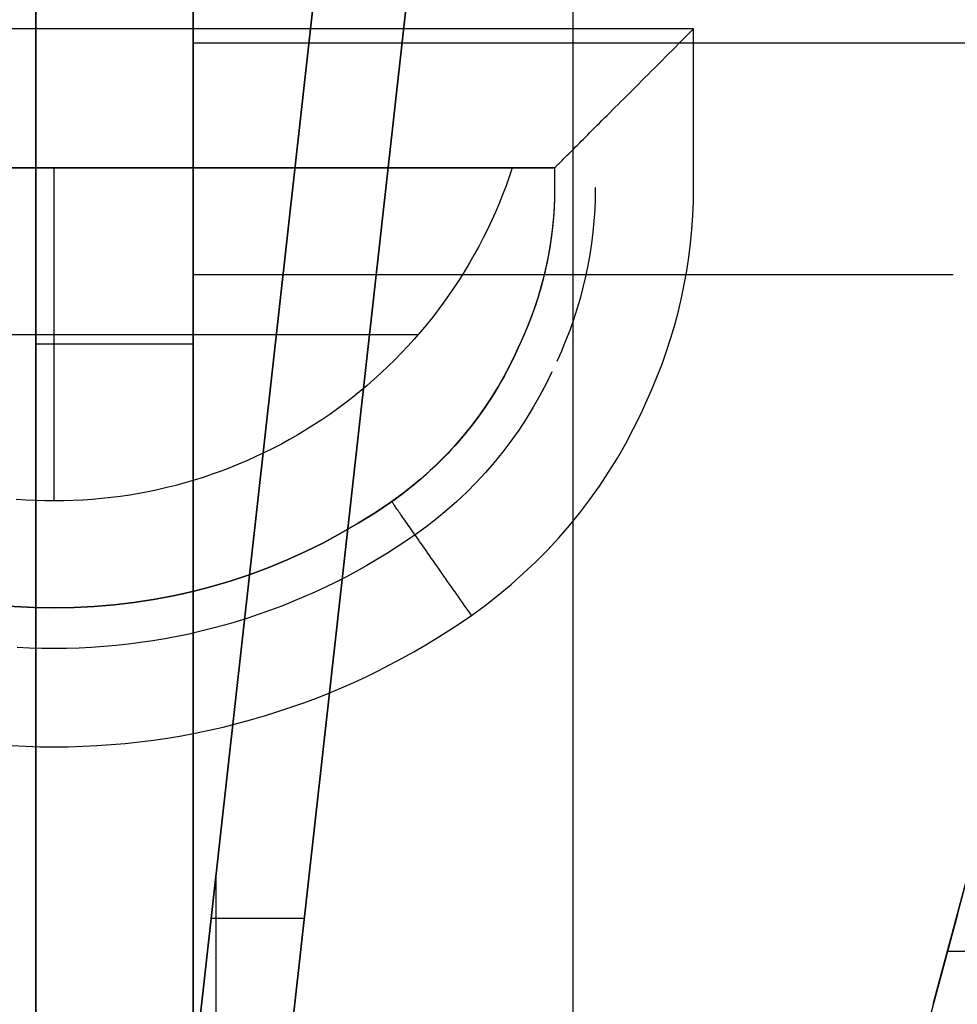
# Model space of a CAD drawing. Header units: millimetres. Extents: x -88 to 88, y -12 to 103.
# Tile 10 of 256: x -67.19 to -64.62, y 3.77 to 6.47. Entities that reach past the tile are written whole.
import ezdxf

# ---------------------------------------------------------------- set-up
doc = ezdxf.new("R2010")
doc.units = ezdxf.units.MM
doc.layers.add('Default', color=7, linetype='Continuous', true_color=0x000000)

msp = doc.modelspace()

# ---------------------------------------------------------------- linework, layer by layer
at = {"layer": 'Default', "color": 254, "true_color": 0xcad1ee, "extrusion": (1, 3.06519e-11, -1.77732e-21)}
msp.add_lwpolyline([(12.4398, 4.8028), (1.3908, 4.8028)], dxfattribs=at)
at = {"layer": 'Default', "color": 254, "true_color": 0xcad1ee, "extrusion": (1, 0, 0)}
for points in [[(10.6618, -2.5124), (2.1528, -2.5124)], [(9.3918, 4.3202), (2.1528, 4.3202)], [(6.0644, -5.281), (6.0646, -5.268), (6.0653, -5.255), (6.0664, -5.242), (6.0679, -5.2291), (6.0699, -5.2163), (6.0724, -5.2035), (6.0752, -5.1908), (6.0785, -5.1782), (6.0822, -5.1657), (6.0864, -5.1534), (6.091, -5.1412), (6.0959, -5.1292), (6.1013, -5.1174), (6.1071, -5.1057), (6.1133, -5.0943), (6.1199, -5.083), (6.1268, -5.072), (6.1341, -5.0613), (6.1418, -5.0508), (6.1498, -5.0406), (6.1582, -5.0306), (6.1669, -5.0209), (6.176, -5.0116), (6.1853, -5.0026), (6.195, -4.9938), (6.2049, -4.9855), (6.2152, -4.9774), (6.2257, -4.9697), (6.2364, -4.9624), (6.2474, -4.9555), (6.2587, -4.9489), (6.2701, -4.9427), (6.2818, -4.9369), (6.2936, -4.9315), (6.3056, -4.9266), (6.3178, -4.922), (6.3301, -4.9179), (6.3426, -4.9141), (6.3552, -4.9108), (6.3679, -4.908), (6.3807, -4.9055), (6.3935, -4.9035), (6.4064, -4.902), (6.4194, -4.9009), (6.4324, -4.9002), (6.4454, -4.9)], [(6.0644, -8.3798), (6.0644, -5.281)], [(6.0373, -8.1735), (6.0373, -5.281)], [(6.0102, -5.281), (6.0102, -8.1594)], [(5.7977, -0.3534), (5.7977, 2.1866)], [(5.5666, -5.281), (5.5666, -7.9654)], [(4.8579, -7.8718), (5.1512, -8.3798)], [(4.8579, -7.8718), (4.8579, -5.281)], [(4.8579, -7.8718), (4.8579, -5.281)], [(4.134, 1.8564), (4.134, 0.0784)], [(4.1058, 0.0784), (4.1058, 1.8564)], [(3.9906, -2.5124), (3.9906, -4.1588)]]:
    msp.add_lwpolyline(points, dxfattribs=at)
at = {"layer": 'Default', "color": 254, "true_color": 0xcad1ee}
for points in [[(-67.147, 9.7728), (-67.147, 1.8226)], [(-67.147, 1.8226), (-67.147, 9.7728)], [(-67.147, 9.7728), (-67.147, 1.8226)], [(-66.7152, 9.7728), (-66.7152, 2.1528)], [(-66.7152, 2.1528), (-66.7152, 9.7728)], [(-66.7152, 2.1528), (-66.7152, 9.3918)], [(-65.6738, 2.1528), (-65.6738, 9.3918)], [(-66.9692, 1.2892), (-66.3342, 6.9788)], [(-66.3342, 6.9788), (-66.9692, 1.2892)], [(-66.9692, 1.2892), (-66.3342, 6.9788)], [(-66.0817, 6.9506), (-66.7167, 1.261)], [(-66.7167, 1.261), (-66.0817, 6.9506)], [(-66.0817, 6.9506), (-66.7167, 1.261)], [(-65.3436, 6.4454), (-68.6202, 6.4454)], [(-65.3436, 6.0102), (-65.3436, 6.4454)], [(-66.7152, 6.4073), (-64.5689, 6.4073)], [(-68.4678, 6.0644), (-65.7246, 6.0644)], [(-65.7246, 6.0644), (-68.4678, 6.0644)], [(-68.4678, 6.0644), (-65.7246, 6.0644)], [(-68.3516, 6.0644), (-65.8407, 6.0644)], [(-65.8407, 6.0644), (-65.849, 6.0396), (-65.8578, 6.0151), (-65.8671, 5.9907), (-65.8768, 5.9666), (-65.887, 5.9427), (-65.8977, 5.919), (-65.9088, 5.8955), (-65.9204, 5.8723), (-65.9324, 5.8493), (-65.9448, 5.8266), (-65.9577, 5.8041), (-65.971, 5.7819), (-65.9848, 5.76), (-65.9989, 5.7383), (-66.0135, 5.717), (-66.0285, 5.6959), (-66.0439, 5.6751), (-66.0597, 5.6546), (-66.0759, 5.6345), (-66.0925, 5.6146), (-66.1094, 5.5951), (-66.1268, 5.5759), (-66.1445, 5.557), (-66.1626, 5.5385), (-66.181, 5.5204), (-66.1998, 5.5026), (-66.219, 5.4851), (-66.2385, 5.4681), (-66.2584, 5.4514), (-66.2786, 5.4351), (-66.2991, 5.4192), (-66.3199, 5.4036), (-66.3411, 5.3885), (-66.3625, 5.3739), (-66.3843, 5.3597), (-66.4062, 5.3459), (-66.4284, 5.3325), (-66.4509, 5.3197), (-66.4736, 5.3072), (-66.4966, 5.2952), (-66.5198, 5.2837), (-66.5432, 5.2726), (-66.5668, 5.262), (-66.5907, 5.2519), (-66.6147, 5.2422), (-66.639, 5.2329), (-66.6634, 5.2242), (-66.6881, 5.2159), (-66.7128, 5.2081), (-66.7377, 5.2008), (-66.7627, 5.1939), (-66.7878, 5.1876), (-66.8129, 5.1818), (-66.8382, 5.1765), (-66.8635, 5.1717), (-66.889, 5.1674), (-66.9146, 5.1637), (-66.9402, 5.1604), (-66.966, 5.1576), (-66.9918, 5.1553), (-67.0178, 5.1535), (-67.0438, 5.1522), (-67.0699, 5.1515), (-67.0962, 5.1512)], [(-67.0962, 5.1512), (-67.0962, 6.0644)], [(-65.7246, 6.0644), (-65.7246, 6.0102)], [(-65.7246, 6.0644), (-65.7246, 6.0102)], [(-65.7246, 6.0102), (-65.725, 5.9827), (-65.7261, 5.9551), (-65.7279, 5.9275), (-65.7306, 5.8999), (-65.734, 5.8724), (-65.7381, 5.8449), (-65.743, 5.8176), (-65.7487, 5.7903), (-65.7551, 5.7633), (-65.7622, 5.7364), (-65.77, 5.7097), (-65.7786, 5.6833), (-65.7879, 5.6572), (-65.7978, 5.6314), (-65.8085, 5.606), (-65.8198, 5.5808)], [(-65.7246, 6.0102), (-65.7251, 5.9761), (-65.7269, 5.9421), (-65.7297, 5.9081), (-65.7337, 5.8742), (-65.7389, 5.8405), (-65.7451, 5.807), (-65.7525, 5.7737), (-65.761, 5.7407), (-65.7706, 5.708), (-65.7813, 5.6756), (-65.793, 5.6436), (-65.8059, 5.612), (-65.8198, 5.5808)], [(-65.613, 6.0102), (-65.6134, 5.9797), (-65.6146, 5.9491), (-65.6167, 5.9185), (-65.6196, 5.8878), (-65.6234, 5.8573), (-65.628, 5.8268), (-65.6334, 5.7964), (-65.6397, 5.7662), (-65.6468, 5.7361), (-65.6547, 5.7063), (-65.6634, 5.6767), (-65.6729, 5.6474), (-65.6832, 5.6184), (-65.6943, 5.5898), (-65.7061, 5.5615), (-65.7186, 5.5337)], [(-65.4745, 5.4198), (-65.4587, 5.4551), (-65.444, 5.4905), (-65.4302, 5.5262), (-65.4175, 5.5621), (-65.4058, 5.5982), (-65.3951, 5.6345), (-65.3854, 5.6711), (-65.3767, 5.7079), (-65.369, 5.7449), (-65.3623, 5.7821), (-65.3567, 5.8196), (-65.352, 5.8573), (-65.3484, 5.8952), (-65.3458, 5.9333), (-65.3442, 5.9716), (-65.3436, 6.0102)], [(-66.7152, 5.7723), (-64.6324, 5.7723)], [(-68.0944, 5.6078), (-66.0983, 5.6078)], [(-67.147, 5.5818), (-66.7152, 5.5818)], [(-67.147, 5.5818), (-66.7152, 5.5818)], [(-65.8198, 5.5808), (-65.833, 5.5524)], [(-65.833, 5.5524), (-65.8198, 5.5808)], [(-65.833, 5.5524), (-65.8476, 5.5225), (-65.8631, 5.4931), (-65.8795, 5.4643), (-65.8969, 5.4359), (-65.9153, 5.4082), (-65.9345, 5.381), (-65.9546, 5.3546), (-65.9755, 5.3287), (-65.9973, 5.3036), (-66.0199, 5.2792), (-66.0433, 5.2556), (-66.0674, 5.2327), (-66.0923, 5.2107), (-66.1179, 5.1895), (-66.1442, 5.1691), (-66.1711, 5.1496)], [(-66.1711, 5.1496), (-66.1442, 5.1691), (-66.1179, 5.1895), (-66.0923, 5.2107), (-66.0674, 5.2327), (-66.0433, 5.2556), (-66.0199, 5.2792), (-65.9973, 5.3036), (-65.9755, 5.3287), (-65.9546, 5.3546), (-65.9345, 5.381), (-65.9153, 5.4082), (-65.8969, 5.4359), (-65.8795, 5.4643), (-65.8631, 5.4931), (-65.8476, 5.5225), (-65.833, 5.5524)], [(-65.7319, 5.5053), (-65.7478, 5.4724), (-65.765, 5.4399), (-65.7832, 5.408), (-65.8025, 5.3765), (-65.8228, 5.3456), (-65.8442, 5.3154), (-65.8666, 5.2858), (-65.89, 5.257), (-65.9144, 5.229), (-65.9396, 5.2018), (-65.9656, 5.1754), (-65.9925, 5.15), (-66.0201, 5.1256), (-66.0485, 5.1021), (-66.0775, 5.0796), (-66.1071, 5.0581)], [(-65.4877, 5.3914), (-65.4745, 5.4198)], [(-65.9526, 4.8375), (-65.9153, 4.8646), (-65.8789, 4.8929), (-65.8437, 4.9223), (-65.8094, 4.9527), (-65.7763, 4.9841), (-65.7443, 5.0164), (-65.7134, 5.0497), (-65.6837, 5.0838), (-65.6551, 5.1189), (-65.6278, 5.1549), (-65.6015, 5.1919), (-65.5765, 5.2299), (-65.5526, 5.2688), (-65.5298, 5.3087), (-65.5082, 5.3496), (-65.4877, 5.3914)], [(-68.0213, 5.1496), (-67.9759, 5.1189), (-67.9295, 5.0899), (-67.8822, 5.0624), (-67.834, 5.0365), (-67.7849, 5.0123), (-67.735, 4.9898), (-67.6844, 4.969), (-67.6331, 4.9499), (-67.5812, 4.9325), (-67.5287, 4.917), (-67.4757, 4.9032), (-67.4223, 4.8912), (-67.3685, 4.881), (-67.3144, 4.8727), (-67.2601, 4.8662), (-67.2056, 4.8616), (-67.1509, 4.8588), (-67.0962, 4.8579)], [(-67.0962, 4.8579), (-67.1509, 4.8588), (-67.2056, 4.8616), (-67.2601, 4.8662), (-67.3144, 4.8727), (-67.3685, 4.881), (-67.4223, 4.8912), (-67.4757, 4.9032), (-67.5287, 4.917), (-67.5812, 4.9325), (-67.6331, 4.9499), (-67.6844, 4.969), (-67.735, 4.9898), (-67.7849, 5.0123), (-67.834, 5.0365), (-67.8822, 5.0624), (-67.9295, 5.0899), (-67.9759, 5.1189), (-68.0213, 5.1496)], [(-68.0213, 5.1496), (-67.9759, 5.1189), (-67.9295, 5.0899), (-67.8822, 5.0624), (-67.834, 5.0365), (-67.7849, 5.0123), (-67.735, 4.9898), (-67.6844, 4.969), (-67.6331, 4.9499), (-67.5812, 4.9325), (-67.5287, 4.917), (-67.4757, 4.9032), (-67.4223, 4.8912), (-67.3685, 4.881), (-67.3144, 4.8727), (-67.2601, 4.8662), (-67.2056, 4.8616), (-67.1509, 4.8588), (-67.0962, 4.8579)], [(-67.0962, 5.1512), (-67.1223, 5.1515), (-67.1484, 5.1523), (-67.1744, 5.1536), (-67.2003, 5.1554)], [(-66.1711, 5.1496), (-66.2164, 5.1189), (-66.2628, 5.0899), (-66.3102, 5.0624), (-66.3584, 5.0365), (-66.4075, 5.0123), (-66.4574, 4.9898), (-66.508, 4.969), (-66.5593, 4.9499), (-66.6112, 4.9325), (-66.6637, 4.917), (-66.7166, 4.9032), (-66.77, 4.8912), (-66.8238, 4.881), (-66.8779, 4.8727), (-66.9323, 4.8662), (-66.9868, 4.8616), (-67.0415, 4.8588), (-67.0962, 4.8579)], [(-67.0962, 4.8579), (-67.0415, 4.8588), (-66.9868, 4.8616), (-66.9323, 4.8662), (-66.8779, 4.8727), (-66.8238, 4.881), (-66.77, 4.8912), (-66.7166, 4.9032), (-66.6637, 4.917), (-66.6112, 4.9325), (-66.5593, 4.9499), (-66.508, 4.969), (-66.4574, 4.9898), (-66.4075, 5.0123), (-66.3584, 5.0365), (-66.3102, 5.0624), (-66.2628, 5.0899), (-66.2164, 5.1189), (-66.1711, 5.1496)], [(-67.0962, 4.8579), (-67.0415, 4.8588), (-66.9868, 4.8616), (-66.9323, 4.8662), (-66.8779, 4.8727), (-66.8238, 4.881), (-66.77, 4.8912), (-66.7166, 4.9032), (-66.6637, 4.917), (-66.6112, 4.9325), (-66.5593, 4.9499), (-66.508, 4.969), (-66.4574, 4.9898), (-66.4075, 5.0123), (-66.3584, 5.0365), (-66.3102, 5.0624), (-66.2628, 5.0899), (-66.2164, 5.1189), (-66.1711, 5.1496)], [(-66.107, 5.0581), (-66.1326, 5.0405), (-66.1586, 5.0234), (-66.1851, 5.0066), (-66.212, 4.9902), (-66.2393, 4.9742), (-66.267, 4.9586), (-66.2952, 4.9435), (-66.3238, 4.9289), (-66.3527, 4.9147), (-66.3821, 4.901), (-66.4118, 4.8878), (-66.4419, 4.8752), (-66.4724, 4.863), (-66.5031, 4.8514), (-66.5342, 4.8404), (-66.5656, 4.8299), (-66.5973, 4.82), (-66.6293, 4.8106), (-66.6615, 4.8019), (-66.694, 4.7938), (-66.7267, 4.7863), (-66.7596, 4.7794), (-66.7927, 4.7731), (-66.826, 4.7675), (-66.8594, 4.7626), (-66.893, 4.7582), (-66.9267, 4.7546), (-66.9605, 4.7516), (-66.9943, 4.7492), (-67.0282, 4.7476), (-67.0622, 4.7466), (-67.0962, 4.7462), (-67.1302, 4.7466), (-67.1641, 4.7476), (-67.198, 4.7492)], [(-67.2134, 4.4803), (-67.1744, 4.4784), (-67.1354, 4.4773), (-67.0962, 4.4769), (-67.057, 4.4773), (-67.018, 4.4784), (-66.979, 4.4803), (-66.9402, 4.4829), (-66.9014, 4.4863), (-66.8628, 4.4904), (-66.8243, 4.4954), (-66.7859, 4.501), (-66.7477, 4.5074), (-66.7095, 4.5146), (-66.6714, 4.5226), (-66.6335, 4.5312), (-66.5956, 4.5407), (-66.5579, 4.5509), (-66.5198, 4.562), (-66.4828, 4.5736), (-66.4474, 4.5854), (-66.4123, 4.5978), (-66.3775, 4.6108), (-66.3431, 4.6245), (-66.3089, 4.6388), (-66.275, 4.6537), (-66.2414, 4.6693), (-66.2081, 4.6855), (-66.1751, 4.7023), (-66.1424, 4.7197), (-66.11, 4.7378), (-66.078, 4.7564), (-66.0462, 4.7758), (-66.0147, 4.7957), (-65.9835, 4.8163), (-65.9526, 4.8375)], [(-64.5689, 4.2102), (-64.6866, 3.7709)], [(-64.6866, 3.7709), (-64.5689, 4.2102)], [(-66.6525, 1.837), (-66.6525, 4.127)], [(-66.6525, 1.837), (-66.6525, 4.127)], [(-66.6659, 4.007), (-66.4103, 4.007)], [(-66.6659, 4.007), (-66.4103, 4.007)], [(-62.9405, 3.9153), (-64.6479, 3.9153)]]:
    msp.add_lwpolyline(points, dxfattribs=at)
at = {"layer": 'Default', "color": 254, "true_color": 0xcad1ee, "extrusion": (0, 1, 0)}
msp.add_lwpolyline([(65.5612, -4.9682), (65.5505, -4.9611), (65.5395, -4.9543), (65.5284, -4.9478), (65.5171, -4.9418), (65.5055, -4.9361), (65.4938, -4.9309), (65.4819, -4.926), (65.4698, -4.9215), (65.4576, -4.9175), (65.4453, -4.9138), (65.4328, -4.9106), (65.4202, -4.9078), (65.4076, -4.9054), (65.3949, -4.9035), (65.3821, -4.902), (65.3693, -4.9009), (65.3564, -4.9002), (65.3436, -4.9)], dxfattribs=at)
at = {"layer": 'Default', "color": 254, "true_color": 0xcad1ee, "extrusion": (-7.69233e-09, 1, -1.27272e-08)}
msp.add_lwpolyline([(65.8407, -8.3798), (65.7246, -8.1877)], dxfattribs=at)
at = {"layer": 'Default', "color": 254, "true_color": 0xcad1ee, "extrusion": (1.76131e-17, 1, 6.98121e-10)}
msp.add_lwpolyline([(65.7246, -8.1877), (65.7246, -5.281)], dxfattribs=at)
at = {"layer": 'Default', "color": 254, "true_color": 0xcad1ee, "extrusion": (1, 1.07014e-06, -5.58475e-07)}
msp.add_lwpolyline([(6.0645, -8.1877), (6.0103, -8.1594)], dxfattribs=at)
at = {"layer": 'Default', "color": 254, "true_color": 0xcad1ee, "extrusion": (5.61073e-10, 1, -8.51713e-09)}
msp.add_lwpolyline([(65.7246, -5.281), (65.7244, -5.268), (65.7237, -5.255), (65.7226, -5.242), (65.721, -5.2291), (65.719, -5.2163), (65.7166, -5.2035), (65.7137, -5.1908), (65.7104, -5.1782), (65.7067, -5.1657), (65.7026, -5.1534), (65.698, -5.1412), (65.693, -5.1292), (65.6876, -5.1174), (65.6819, -5.1057), (65.6757, -5.0943), (65.6691, -5.083), (65.6622, -5.072), (65.6548, -5.0613), (65.6472, -5.0508), (65.6391, -5.0406), (65.6307, -5.0306), (65.622, -5.0209), (65.613, -5.0116), (65.6036, -5.0026), (65.594, -4.9938), (65.584, -4.9855), (65.5738, -4.9774), (65.5633, -4.9697), (65.5525, -4.9624), (65.5415, -4.9555), (65.5303, -4.9489), (65.5189, -4.9427), (65.5072, -4.9369), (65.4954, -4.9315), (65.4833, -4.9266), (65.4712, -4.922), (65.4588, -4.9179), (65.4464, -4.9141), (65.4338, -4.9108), (65.4211, -4.908), (65.4083, -4.9055), (65.3955, -4.9035), (65.3825, -4.902), (65.3696, -4.9009), (65.3566, -4.9002), (65.3436, -4.9)], dxfattribs=at)
at = {"layer": 'Default', "color": 254, "true_color": 0xcad1ee, "extrusion": (1, 1.91241e-19, 2.28774e-10)}
msp.add_lwpolyline([(6.0102, -8.1594), (6.0102, -5.281)], dxfattribs=at)
at = {"layer": 'Default', "color": 254, "true_color": 0xcad1ee, "extrusion": (0.21644, 0.976296, -8.60572e-10)}
msp.add_lwpolyline([(65.0624, -4.9), (65.0709, -4.9001), (65.0794, -4.9004), (65.088, -4.9009), (65.0966, -4.9015), (65.1053, -4.9024), (65.1141, -4.9035), (65.1229, -4.9048), (65.1317, -4.9064), (65.1406, -4.9081), (65.1495, -4.9101), (65.1583, -4.9123), (65.1672, -4.9147), (65.1761, -4.9174), (65.185, -4.9203), (65.1938, -4.9234), (65.2026, -4.9267), (65.2114, -4.9303), (65.2201, -4.9342), (65.2288, -4.9383), (65.2374, -4.9426), (65.2459, -4.9471), (65.2543, -4.9519), (65.2627, -4.9569), (65.2709, -4.9621), (65.279, -4.9676), (65.287, -4.9732), (65.2948, -4.9791), (65.3025, -4.9852), (65.3101, -4.9915), (65.3175, -4.998), (65.3248, -5.0047), (65.3318, -5.0116), (65.3387, -5.0187), (65.3454, -5.0259), (65.3519, -5.0333), (65.3582, -5.0409), (65.3643, -5.0486), (65.3702, -5.0564), (65.3759, -5.0644), (65.3813, -5.0725), (65.3865, -5.0807), (65.3915, -5.0891), (65.3963, -5.0975), (65.4008, -5.106), (65.4052, -5.1146), (65.4092, -5.1233), (65.4131, -5.132), (65.4167, -5.1408), (65.42, -5.1496), (65.4232, -5.1584), (65.426, -5.1673), (65.4287, -5.1762), (65.4311, -5.1851), (65.4333, -5.1939), (65.4353, -5.2028), (65.437, -5.2117), (65.4386, -5.2205), (65.4399, -5.2293), (65.441, -5.2381), (65.4419, -5.2468), (65.4426, -5.2554), (65.443, -5.264), (65.4433, -5.2725), (65.4434, -5.281)], dxfattribs=at)
at = {"layer": 'Default', "color": 254, "true_color": 0xcad1ee, "extrusion": (0.126685, 0.271676, 0.954014)}
msp.add_lwpolyline([(62.0115, 19.3229), (62.0115, 19.3557)], dxfattribs=at)
at = {"layer": 'Default', "color": 254, "true_color": 0xcad1ee, "extrusion": (0.422618, 0.906308, -1.93877e-14)}
msp.add_lwpolyline([(61.6305, -4.9), (61.6435, -4.9002), (61.6565, -4.9009), (61.6695, -4.902), (61.6824, -4.9035), (61.6953, -4.9055), (61.7081, -4.908), (61.7207, -4.9108), (61.7333, -4.9141), (61.7458, -4.9179), (61.7581, -4.922), (61.7703, -4.9266), (61.7823, -4.9315), (61.7942, -4.9369), (61.8058, -4.9427), (61.8173, -4.9489), (61.8285, -4.9555), (61.8395, -4.9624), (61.8503, -4.9697), (61.8608, -4.9774), (61.871, -4.9855), (61.8809, -4.9938), (61.8906, -5.0026), (61.8999, -5.0116), (61.909, -5.0209), (61.9177, -5.0306), (61.9261, -5.0406), (61.9341, -5.0508), (61.9418, -5.0613), (61.9491, -5.072), (61.9561, -5.083), (61.9626, -5.0943), (61.9688, -5.1057), (61.9746, -5.1174), (61.98, -5.1292), (61.985, -5.1412), (61.9895, -5.1534), (61.9937, -5.1657), (61.9974, -5.1782), (62.0007, -5.1908), (62.0036, -5.2035), (62.006, -5.2163), (62.008, -5.2291), (62.0095, -5.242), (62.0106, -5.255), (62.0113, -5.268), (62.0115, -5.281)], dxfattribs=at)
at = {"layer": 'Default', "color": 254, "true_color": 0xcad1ee, "extrusion": (0.422618, 0.906308, 2.08164e-07)}
msp.add_lwpolyline([(62.0115, -5.281), (62.0113, -5.2677), (62.0106, -5.2544), (62.0095, -5.2412), (62.0078, -5.228), (62.0057, -5.2148), (62.0032, -5.2018), (62.0002, -5.1888), (61.9968, -5.176), (61.9929, -5.1633), (61.9886, -5.1507), (61.9838, -5.1383), (61.9786, -5.126), (61.973, -5.114), (61.9669, -5.1021), (61.9605, -5.0905), (61.9536, -5.0791), (61.9464, -5.0679), (61.9388, -5.057), (61.9308, -5.0464), (61.9224, -5.0361), (61.9137, -5.0261), (61.9046, -5.0163), (61.8952, -5.0069), (61.8855, -4.9979), (61.8754, -4.9891), (61.8651, -4.9808), (61.8545, -4.9728), (61.8436, -4.9651), (61.8324, -4.9579), (61.821, -4.951), (61.8094, -4.9446), (61.7976, -4.9386), (61.7855, -4.9329), (61.7733, -4.9277), (61.7608, -4.923), (61.7483, -4.9186), (61.7356, -4.9148), (61.7227, -4.9113), (61.7098, -4.9083), (61.6967, -4.9058), (61.6836, -4.9037), (61.6704, -4.9021), (61.6571, -4.9009), (61.6438, -4.9002), (61.6305, -4.9)], dxfattribs=at)
at = {"layer": 'Default', "color": 254, "true_color": 0xcad1ee, "extrusion": (1, -1.4602e-16, -8.74403e-09)}
msp.add_lwpolyline([(5.5808, -7.9703), (5.5808, -5.281)], dxfattribs=at)
at = {"layer": 'Default', "color": 254, "true_color": 0xcad1ee, "extrusion": (0.422618, 0.906308, -1.16639e-08)}
msp.add_lwpolyline([(62.0115, -5.281), (62.0113, -5.2677), (62.0106, -5.2544), (62.0095, -5.2412), (62.0078, -5.228), (62.0057, -5.2148), (62.0032, -5.2018), (62.0002, -5.1888), (61.9968, -5.176), (61.9929, -5.1633), (61.9886, -5.1507), (61.9838, -5.1383), (61.9786, -5.126), (61.973, -5.114), (61.9669, -5.1021), (61.9605, -5.0905), (61.9536, -5.0791), (61.9464, -5.0679), (61.9388, -5.0571), (61.9308, -5.0464), (61.9224, -5.0361), (61.9137, -5.0261), (61.9046, -5.0163), (61.8952, -5.0069), (61.8855, -4.9979), (61.8754, -4.9891), (61.8651, -4.9808), (61.8545, -4.9728), (61.8436, -4.9651), (61.8324, -4.9579), (61.821, -4.951), (61.8094, -4.9446), (61.7976, -4.9386), (61.7855, -4.9329), (61.7733, -4.9277), (61.7608, -4.923), (61.7483, -4.9186), (61.7356, -4.9148), (61.7227, -4.9113), (61.7098, -4.9083), (61.6967, -4.9058), (61.6836, -4.9037), (61.6704, -4.9021), (61.6571, -4.9009), (61.6438, -4.9002), (61.6305, -4.9)], dxfattribs=at)
at = {"layer": 'Default', "color": 254, "true_color": 0xcad1ee, "extrusion": (-5.58517e-19, 1, -4.72902e-10)}
msp.add_lwpolyline([(65.833, -7.9605), (65.833, -5.281)], dxfattribs=at)
at = {"layer": 'Default', "color": 254, "true_color": 0xcad1ee, "extrusion": (0.642797, 0.766037, -2.47485e-09)}
msp.add_lwpolyline([(53.584, -4.9), (53.5924, -4.9001), (53.601, -4.9004), (53.6096, -4.9009), (53.6182, -4.9015), (53.6269, -4.9024), (53.6357, -4.9035), (53.6445, -4.9048), (53.6533, -4.9064), (53.6622, -4.9081), (53.671, -4.9101), (53.6799, -4.9123), (53.6888, -4.9147), (53.6977, -4.9174), (53.7066, -4.9203), (53.7154, -4.9234), (53.7242, -4.9268), (53.733, -4.9304), (53.7417, -4.9342), (53.7504, -4.9383), (53.759, -4.9426), (53.7675, -4.9471), (53.7759, -4.9519), (53.7842, -4.9569), (53.7925, -4.9621), (53.8006, -4.9676), (53.8086, -4.9732), (53.8164, -4.9791), (53.8241, -4.9852), (53.8317, -4.9915), (53.8391, -4.998), (53.8463, -5.0047), (53.8534, -5.0116), (53.8603, -5.0187), (53.867, -5.0259), (53.8735, -5.0333), (53.8798, -5.0409), (53.8859, -5.0486), (53.8917, -5.0564), (53.8974, -5.0644), (53.9029, -5.0725), (53.9081, -5.0807), (53.9131, -5.0891), (53.9179, -5.0975), (53.9224, -5.106), (53.9267, -5.1146), (53.9308, -5.1233), (53.9346, -5.132), (53.9382, -5.1408), (53.9416, -5.1496), (53.9447, -5.1584), (53.9476, -5.1673), (53.9503, -5.1762), (53.9527, -5.1851), (53.9549, -5.1939), (53.9569, -5.2028), (53.9586, -5.2117), (53.9601, -5.2205), (53.9615, -5.2293), (53.9625, -5.2381), (53.9634, -5.2468), (53.9641, -5.2554), (53.9646, -5.264), (53.9649, -5.2725), (53.965, -5.281)], dxfattribs=at)
at = {"layer": 'Default', "color": 254, "true_color": 0xcad1ee, "extrusion": (1, -1.99376e-19, -1.24984e-10)}
msp.add_lwpolyline([(5.1496, -7.8718), (5.1496, -5.281)], dxfattribs=at)
at = {"layer": 'Default', "color": 254, "true_color": 0xcad1ee, "extrusion": (1, 1.08287e-09, -3.36465e-10)}
msp.add_lwpolyline([(4.4769, -4.9), (4.4853, -4.9001), (4.4939, -4.9004), (4.5025, -4.9009), (4.5111, -4.9015), (4.5198, -4.9024), (4.5286, -4.9035), (4.5374, -4.9048), (4.5462, -4.9064), (4.5551, -4.9081), (4.5639, -4.9101), (4.5728, -4.9123), (4.5817, -4.9147), (4.5906, -4.9174), (4.5995, -4.9203), (4.6083, -4.9234), (4.6171, -4.9268), (4.6259, -4.9304), (4.6346, -4.9342), (4.6433, -4.9383), (4.6519, -4.9426), (4.6604, -4.9471), (4.6688, -4.9519), (4.6772, -4.9569), (4.6854, -4.9621), (4.6935, -4.9676), (4.7015, -4.9732), (4.7093, -4.9791), (4.717, -4.9852), (4.7246, -4.9915), (4.732, -4.998), (4.7392, -5.0047), (4.7463, -5.0116), (4.7532, -5.0187), (4.7599, -5.0259), (4.7664, -5.0333), (4.7727, -5.0409), (4.7788, -5.0486), (4.7847, -5.0564), (4.7903, -5.0644), (4.7958, -5.0725), (4.801, -5.0807), (4.806, -5.0891), (4.8108, -5.0975), (4.8153, -5.106), (4.8196, -5.1146), (4.8237, -5.1233), (4.8275, -5.132), (4.8311, -5.1408), (4.8345, -5.1496), (4.8376, -5.1584), (4.8405, -5.1673), (4.8432, -5.1762), (4.8456, -5.1851), (4.8478, -5.1939), (4.8498, -5.2028), (4.8515, -5.2117), (4.8531, -5.2205), (4.8544, -5.2293), (4.8555, -5.2381), (4.8563, -5.2468), (4.857, -5.2554), (4.8575, -5.264), (4.8578, -5.2725), (4.8579, -5.281)], dxfattribs=at)
at = {"layer": 'Default', "color": 254, "true_color": 0xcad1ee, "extrusion": (-0.015264, -0.056966, 0.998259)}
msp.add_lwpolyline([(-63.4584, -12.8674), (-63.4584, -13.1732)], dxfattribs=at)
at = {"layer": 'Default', "color": 254, "true_color": 0xcad1ee, "extrusion": (0.965926, -0.258819, 3.22331e-09)}
msp.add_lwpolyline([(-12.9502, -4.1634), (-12.9555, -4.1638), (-12.9606, -4.1642), (-12.9658, -4.1648), (-12.9709, -4.1654), (-12.976, -4.1662), (-12.981, -4.167), (-12.986, -4.1679), (-12.991, -4.1689), (-12.9959, -4.17), (-13.0008, -4.1712), (-13.0057, -4.1724), (-13.0105, -4.1738), (-13.0153, -4.1752), (-13.0201, -4.1768), (-13.0248, -4.1784), (-13.0295, -4.1801), (-13.0341, -4.1819), (-13.0388, -4.1838), (-13.0433, -4.1858), (-13.0479, -4.1878), (-13.0524, -4.19), (-13.0569, -4.1922), (-13.0613, -4.1946), (-13.0657, -4.197), (-13.0701, -4.1995), (-13.0744, -4.2021), (-13.0787, -4.2048), (-13.083, -4.2076), (-13.0872, -4.2104), (-13.0914, -4.2134), (-13.0956, -4.2164), (-13.0997, -4.2195)], dxfattribs=at)
at = {"layer": 'Default', "color": 254, "true_color": 0xcad1ee}
for points in [[(-65.7246, 6.0644, -5.281), (-65.7245, 6.0644, -5.276), (-65.7244, 6.0645, -5.2711), (-65.7243, 6.0647, -5.2661), (-65.7241, 6.0649, -5.2612), (-65.7238, 6.0652, -5.2563), (-65.7234, 6.0655, -5.2514), (-65.723, 6.066, -5.2465), (-65.7225, 6.0664, -5.2416), (-65.722, 6.067, -5.2368), (-65.7214, 6.0676, -5.2319), (-65.7207, 6.0682, -5.2271), (-65.72, 6.0689, -5.2223), (-65.7192, 6.0697, -5.2175), (-65.7184, 6.0706, -5.2128), (-65.7165, 6.0724, -5.2033), (-65.7145, 6.0745, -5.1939), (-65.7121, 6.0768, -5.1846), (-65.7096, 6.0793, -5.1754), (-65.7069, 6.0821, -5.1663), (-65.7039, 6.0851, -5.1572), (-65.7007, 6.0882, -5.1483), (-65.6973, 6.0916, -5.1395), (-65.6937, 6.0952, -5.1309), (-65.6898, 6.0991, -5.122), (-65.6857, 6.1033, -5.1134), (-65.6814, 6.1076, -5.1048), (-65.6768, 6.1121, -5.0964), (-65.6721, 6.1168, -5.0881), (-65.6672, 6.1218, -5.08), (-65.6621, 6.1269, -5.072), (-65.6568, 6.1321, -5.0641), (-65.6514, 6.1376, -5.0564), (-65.6457, 6.1433, -5.0489), (-65.6399, 6.1491, -5.0415), (-65.6339, 6.155, -5.0343), (-65.6278, 6.1612, -5.0272), (-65.6215, 6.1675, -5.0204), (-65.615, 6.1739, -5.0136), (-65.6084, 6.1805, -5.0071), (-65.6017, 6.1873, -5.0007), (-65.5947, 6.1942, -4.9945), (-65.5877, 6.2013, -4.9885), (-65.5805, 6.2085, -4.9826), (-65.5732, 6.2158, -4.977), (-65.5657, 6.2232, -4.9715), (-65.5582, 6.2308, -4.9662), (-65.5505, 6.2385, -4.9611), (-65.5427, 6.2463, -4.9562), (-65.5348, 6.2542, -4.9515), (-65.5268, 6.2622, -4.9469), (-65.5187, 6.2703, -4.9426), (-65.5105, 6.2785, -4.9385), (-65.5022, 6.2868, -4.9346), (-65.4938, 6.2952, -4.9309), (-65.4853, 6.3036, -4.9273), (-65.4769, 6.3121, -4.9241), (-65.4683, 6.3206, -4.921), (-65.4597, 6.3292, -4.9182), (-65.4511, 6.3379, -4.9155), (-65.4336, 6.3554, -4.9108), (-65.4159, 6.3731, -4.9069), (-65.398, 6.391, -4.9039), (-65.38, 6.409, -4.9017), (-65.3618, 6.4272, -4.9004), (-65.3436, 6.4454, -4.9)], [(-65.7246, 6.0102, -8.1594), (-65.7249, 5.9838, -8.145), (-65.726, 5.9571, -8.1309), (-65.7277, 5.9304, -8.1171), (-65.7302, 5.9035, -8.1036), (-65.7334, 5.8766, -8.0904), (-65.7374, 5.8496, -8.0776), (-65.7421, 5.8225, -8.0651), (-65.7475, 5.7954, -8.053), (-65.7538, 5.7683, -8.0413), (-65.7608, 5.7413, -8.0299), (-65.7686, 5.7143, -8.0189), (-65.7772, 5.6874, -8.0084), (-65.7867, 5.6605, -7.9982), (-65.7969, 5.6338, -7.9885), (-65.8079, 5.6072, -7.9792), (-65.8198, 5.5808, -7.9703)], [(-65.833, 5.5524, -7.9605), (-65.84, 5.5379, -7.9552), (-65.8471, 5.5234, -7.9501), (-65.8546, 5.509, -7.9451), (-65.8623, 5.4946, -7.9403), (-65.8702, 5.4804, -7.9357), (-65.8783, 5.4663, -7.9312), (-65.8868, 5.4523, -7.9268), (-65.8954, 5.4384, -7.9226), (-65.9043, 5.4246, -7.9186), (-65.9134, 5.4109, -7.9147), (-65.9228, 5.3973, -7.911), (-65.9324, 5.3839, -7.9074), (-65.9423, 5.3706, -7.904), (-65.9524, 5.3574, -7.9008), (-65.9627, 5.3444, -7.8977), (-65.9732, 5.3315, -7.8948), (-65.984, 5.3188, -7.8921), (-65.995, 5.3063, -7.8895), (-66.0062, 5.2939, -7.8871), (-66.0176, 5.2817, -7.8849), (-66.0293, 5.2696, -7.8828), (-66.0411, 5.2577, -7.8809), (-66.0532, 5.246, -7.8792), (-66.0655, 5.2345, -7.8777), (-66.078, 5.2232, -7.8763), (-66.0907, 5.2121, -7.8751), (-66.1036, 5.2011, -7.8741), (-66.1167, 5.1904, -7.8733), (-66.13, 5.1799, -7.8726), (-66.1435, 5.1695, -7.8722), (-66.1572, 5.1594, -7.8719), (-66.1711, 5.1496, -7.8718)], [(-65.9526, 4.8375, -4.9), (-65.9574, 4.8444, -4.9001), (-65.9623, 4.8514, -4.9004), (-65.9672, 4.8584, -4.9009), (-65.9722, 4.8655, -4.9015), (-65.9772, 4.8726, -4.9024), (-65.9822, 4.8798, -4.9035), (-65.9873, 4.887, -4.9048), (-65.9923, 4.8942, -4.9064), (-65.9974, 4.9015, -4.9081), (-66.0025, 4.9088, -4.9101), (-66.0076, 4.916, -4.9123), (-66.0127, 4.9233, -4.9147), (-66.0178, 4.9306, -4.9174), (-66.0229, 4.9379, -4.9203), (-66.0279, 4.9451, -4.9234), (-66.033, 4.9523, -4.9268), (-66.038, 4.9595, -4.9304), (-66.043, 4.9667, -4.9342), (-66.048, 4.9738, -4.9383), (-66.0529, 4.9808, -4.9426), (-66.0578, 4.9878, -4.9471), (-66.0626, 4.9947, -4.9519), (-66.0674, 5.0015, -4.9569), (-66.0721, 5.0082, -4.9621), (-66.0768, 5.0149, -4.9676), (-66.0814, 5.0214, -4.9732), (-66.0859, 5.0279, -4.9791), (-66.0903, 5.0342, -4.9852), (-66.0946, 5.0404, -4.9915), (-66.0989, 5.0464, -4.998), (-66.103, 5.0524, -5.0047), (-66.1071, 5.0581, -5.0116), (-66.111, 5.0638, -5.0187), (-66.1149, 5.0693, -5.0259), (-66.1186, 5.0746, -5.0333), (-66.1222, 5.0798, -5.0409), (-66.1257, 5.0847, -5.0486), (-66.1291, 5.0896, -5.0564), (-66.1323, 5.0942, -5.0644), (-66.1355, 5.0987, -5.0725), (-66.1385, 5.103, -5.0807), (-66.1413, 5.1071, -5.0891), (-66.1441, 5.111, -5.0975), (-66.1467, 5.1147, -5.106), (-66.1491, 5.1182, -5.1146), (-66.1515, 5.1216, -5.1233), (-66.1537, 5.1247, -5.132), (-66.1557, 5.1276, -5.1408), (-66.1577, 5.1304, -5.1496), (-66.1595, 5.133, -5.1584), (-66.1611, 5.1353, -5.1673), (-66.1627, 5.1375, -5.1762), (-66.164, 5.1395, -5.1851), (-66.1653, 5.1413, -5.1939), (-66.1664, 5.1429, -5.2028), (-66.1674, 5.1443, -5.2117), (-66.1683, 5.1456, -5.2205), (-66.1691, 5.1467, -5.2293), (-66.1697, 5.1476, -5.2381), (-66.1702, 5.1483, -5.2468), (-66.1706, 5.1489, -5.2554), (-66.1709, 5.1492, -5.264), (-66.171, 5.1495, -5.2725), (-66.1711, 5.1496, -5.281)]]:
    msp.add_polyline3d(points, dxfattribs=at)

doc.saveas('drawing.dxf')
